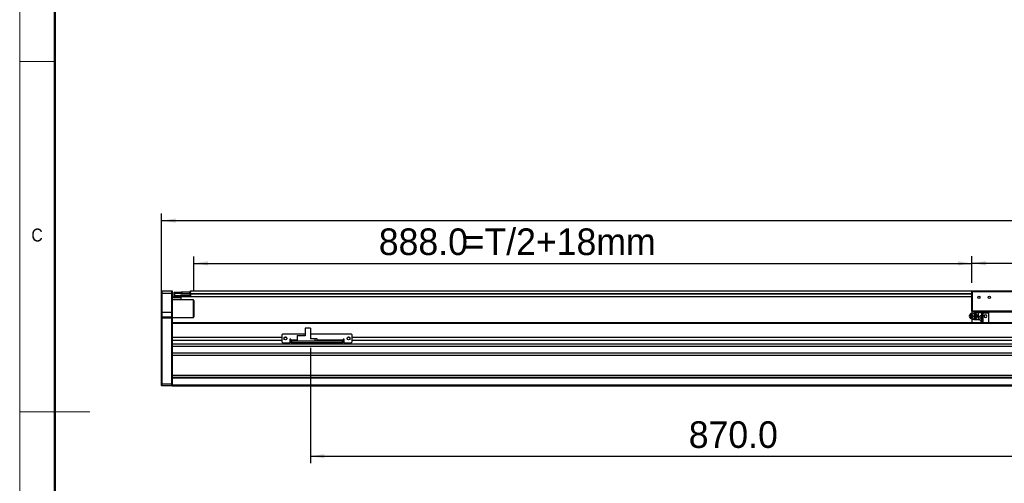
# Model space of a CAD drawing. Header units: millimetres. Extents: x 40 to 3320, y 40 to 2336.
# Tile 2 of 9: x 40 to 1164, y 1106 to 1636. Entities that reach past the tile are written whole.
import ezdxf

# ---------------------------------------------------------------- set-up
doc = ezdxf.new("R2010")
doc.units = ezdxf.units.MM
doc.header["$LTSCALE"] = 8
doc.layers.add('DIMNS', color=7, linetype='Continuous')
doc.styles.add('SLDTEXTSTYLE0', font='Gothic.ttf', dxfattribs={"width": 0.913})
doc.styles.add('SLDTEXTSTYLE7', font='txt')
doc.dimstyles.new('SLDDIMSTYLE3', dxfattribs={"dimtxt": 30.4, "dimasz": 16, "dimexe": 0, "dimexo": 0.0625, "dimgap": 7.6, "dimtad": 2, "dimdec": 1, "dimrnd": 1e-09, "dimzin": 4, "dimdsep": 46, "dimtxsty": 'SLDTEXTSTYLE7', "dimsah": 1, "dimcen": 0.09, "dimadec": 0, "dimazin": 1, "dimtfac": 1, "dimtdec": 1, "dimtofl": 0, "dimtmove": 0, "dimatfit": 3, "dimfxl": 0, "dimfrac": 2, "dimtolj": 1, "dimtzin": 12, "dimarcsym": 0})

# ---------------------------------------------------------------- blocks, each defined once
blk = doc.blocks.new('_D_13')
at = {"layer": 'DIMNS'}
for p, q in [((201.9, 1304.8), (201.9, 1414.2)), ((201.9, 1406.2), (2301.9, 1406.2)), ((2301.9, 1304.8), (2301.9, 1414.2))]:
    blk.add_line(p, q, dxfattribs=at)
for points in [[(201.9, 1406.2), (217.9, 1403.8), (217.9, 1408.6)], [(2301.9, 1406.2), (2285.9, 1408.6), (2285.9, 1403.8)]]:
    blk.add_solid(points, dxfattribs=at)
at = {"layer": 'DIMNS', "insert": (1190.4, 1446), "char_height": 30.4, "attachment_point": 1, "style": 'SLDTEXTSTYLE7'}
blk.add_mtext('2100.0', dxfattribs=at)
blk = doc.blocks.new('_D_14')
at = {"layer": 'DIMNS'}
for p, q in [((238.9, 1325.3), (238.9, 1365.4)), ((1126.9, 1335), (1126.9, 1365.4)), ((238.9, 1357.4), (1126.9, 1357.4))]:
    blk.add_line(p, q, dxfattribs=at)
for points in [[(238.9, 1357.4), (254.9, 1355), (254.9, 1359.8)], [(1126.9, 1357.4), (1110.9, 1359.8), (1110.9, 1355)]]:
    blk.add_solid(points, dxfattribs=at)
at = {"layer": 'DIMNS', "char_height": 30.4, "attachment_point": 1, "style": 'SLDTEXTSTYLE7'}
for s, insert in [('888.0', (449.9, 1397.3)), ('=T/2+18mm', (546.8, 1397.3))]:
    blk.add_mtext(s, dxfattribs=dict(at, insert=insert))
blk = doc.blocks.new('_D_15')
at = {"layer": 'DIMNS'}
for p, q in [((1126.9, 1335), (1126.9, 1365.5)), ((1376.9, 1335), (1376.9, 1365.5)), ((1126.9, 1357.5), (1376.9, 1357.5))]:
    blk.add_line(p, q, dxfattribs=at)
for points in [[(1126.9, 1357.5), (1142.9, 1355.1), (1142.9, 1359.9)], [(1376.9, 1357.5), (1360.9, 1359.9), (1360.9, 1355.1)]]:
    blk.add_solid(points, dxfattribs=at)
at = {"layer": 'DIMNS', "insert": (1201.4, 1397.3), "char_height": 30.4, "attachment_point": 1, "style": 'SLDTEXTSTYLE7'}
blk.add_mtext('250.0', dxfattribs=at)
blk = doc.blocks.new('_D_17')
at = {"layer": 'DIMNS'}
for p, q in [((371.9, 1261), (371.9, 1129.2)), ((1241.9, 1268), (1241.9, 1129.2)), ((371.9, 1137.2), (1241.9, 1137.2))]:
    blk.add_line(p, q, dxfattribs=at)
for points in [[(371.9, 1137.2), (387.9, 1134.8), (387.9, 1139.6)], [(1241.9, 1137.2), (1225.9, 1139.6), (1225.9, 1134.8)]]:
    blk.add_solid(points, dxfattribs=at)
at = {"layer": 'DIMNS', "insert": (803.7, 1177), "char_height": 30.4, "attachment_point": 1, "style": 'SLDTEXTSTYLE7'}
blk.add_mtext('870.0', dxfattribs=at)

msp = doc.modelspace()

# ---------------------------------------------------------------- linework, layer by layer
at = {"color": 7, "linetype": 'Continuous', "lineweight": 18}
for p, q in [((40, 2336), (40, 40)), ((80, 2296), (80, 80)), ((40, 1588), (80, 1588)), ((40, 1188), (120, 1188))]:
    msp.add_line(p, q, dxfattribs=at)
at = {"color": 7, "linetype": 'Continuous', "lineweight": 50}
msp.add_line((80, 2296), (80, 80), dxfattribs=at)
at = {"color": 7, "linetype": 'Continuous', "lineweight": 25}
for p, q in [((202.1893769, 1326.1522943), (201.8894463, 1325.8522967)), ((201.8894463, 1323.1522957), (201.8894463, 1325.8522967)), ((202.1893769, 1323.1522957), (201.8894463, 1323.1522957)), ((201.8894463, 1301.1522958), (201.8894463, 1323.1522957)), ((202.1893769, 1326.1522943), (202.1893769, 1323.1522957)), ((202.1893769, 1326.1522943), (213.5893613, 1326.1522943)), ((213.5893613, 1323.1522957), (202.1893769, 1323.1522957)), ((202.1893769, 1323.1522957), (202.1893769, 1301.1522958)), ((213.5893613, 1323.1522957), (213.5893613, 1326.1522943)), ((213.5893613, 1326.1522943), (213.889411, 1325.8522967)), ((213.5893613, 1323.1522957), (213.889411, 1323.1522957)), ((213.5893613, 1301.1522958), (213.5893613, 1323.1522957)), ((213.889411, 1325.8522967), (213.889411, 1323.1522957)), ((213.889411, 1323.1522957), (213.889411, 1301.1522958)), ((213.889411, 1319.152295), (216.6893988, 1319.152295)), ((223.8894015, 1318.1523005), (213.889411, 1318.1523005)), ((238.3894234, 1315.6522954), (213.889411, 1315.6522954)), ((216.389349, 1324.3523011), (216.6893988, 1324.6522987)), ((216.389349, 1323.1522957), (216.389349, 1324.3523011)), ((216.389349, 1320.6522981), (216.389349, 1323.1522957)), ((216.389349, 1323.1522957), (216.6893988, 1323.1522957)), ((216.389349, 1319.4523001), (216.389349, 1320.6522981)), ((216.6893988, 1320.6522981), (216.389349, 1320.6522981)), ((216.6893988, 1319.152295), (216.389349, 1319.4523001)), ((216.6893988, 1324.6522987), (216.6893988, 1323.1522957)), ((216.6893988, 1324.6522987), (223.8894015, 1324.6522987)), ((216.6893988, 1323.1522957), (216.6893988, 1320.6522981)), ((223.8894015, 1323.1522957), (216.6893988, 1323.1522957)), ((216.6893988, 1320.6522981), (234.5893889, 1320.6522981)), ((216.6893988, 1320.6522981), (216.6893988, 1319.152295)), ((234.5893889, 1319.152295), (216.6893988, 1319.152295)), ((223.8894015, 1324.6522987), (223.8894015, 1323.1522957)), ((223.8894015, 1322.352297), (223.8894015, 1323.1522957)), ((223.8894015, 1322.6522947), (234.5893889, 1322.6522947)), ((234.5893889, 1322.352297), (223.8894015, 1322.352297)), ((223.8894015, 1319.152295), (223.8894015, 1318.1523005)), ((223.8894015, 1318.1523005), (223.8894015, 1315.6522954)), ((224.3893653, 1322.8522981), (224.3893653, 1324.8522947)), ((224.3893653, 1324.8522947), (224.8894482, 1324.8522947)), ((224.8894482, 1322.8522981), (224.3893653, 1322.8522981)), ((224.3893653, 1322.8522981), (224.3893653, 1322.6522947)), ((224.8894482, 1324.8522947), (224.8894482, 1322.8522981)), ((224.8894482, 1324.8522947), (234.3893557, 1324.8522947)), ((224.8894482, 1322.8522981), (234.3893557, 1322.8522981)), ((234.3893557, 1322.8522981), (234.3893557, 1324.8522947)), ((234.3893557, 1324.8522947), (234.8894387, 1324.8522947)), ((234.8894387, 1322.8522981), (234.3893557, 1322.8522981)), ((234.5893889, 1322.6522947), (234.5893889, 1322.352297)), ((234.5893889, 1322.6522947), (234.8894387, 1322.352297)), ((234.8894387, 1322.6522947), (234.5893889, 1322.6522947)), ((234.5893889, 1320.6522981), (234.5893889, 1322.352297)), ((234.5893889, 1322.352297), (234.8894387, 1322.352297)), ((234.5893889, 1319.152295), (234.5893889, 1320.6522981)), ((234.5893889, 1320.6522981), (234.8894387, 1320.6522981)), ((234.5893889, 1319.152295), (234.8894387, 1319.4523001)), ((234.8894387, 1326.0022992), (2268.8893586, 1326.0022992)), ((234.8894387, 1324.8522947), (234.8894387, 1326.0022992)), ((234.8894387, 1324.8522947), (234.8894387, 1324.6606136)), ((234.8894387, 1323.0023006), (234.8894387, 1324.6606136)), ((234.8894387, 1322.5022996), (234.8894387, 1323.0023006)), ((234.8894387, 1322.352297), (234.8894387, 1322.5022996)), ((234.8894387, 1322.352297), (234.8894387, 1320.6522981)), ((234.8894387, 1320.6522981), (234.8894387, 1319.4523001)), ((234.8894387, 1319.502301), (1126.8893986, 1319.502301)), ((238.8893872, 1315.1522944), (238.3894234, 1315.6522954)), ((238.3894234, 1295.6522996), (238.3894234, 1315.6522954)), ((238.8893872, 1315.1522944), (238.8893872, 1296.1523006)), ((1127.1893963, 1325.1522997), (1126.8893986, 1324.8522947)), ((1126.8893986, 1302.9522965), (1126.8893986, 1324.8522947)), ((1127.1893963, 1324.8522947), (1126.8893986, 1324.8522947)), ((1127.1893963, 1325.1522997), (1376.589401, 1325.1522997)), ((1127.1893963, 1325.1522997), (1127.1893963, 1324.8522947)), ((1376.589401, 1324.8522947), (1127.1893963, 1324.8522947)), ((1127.1893963, 1324.8522947), (1127.1893963, 1302.9522965)), ((202.1893769, 1301.1522958), (201.8894463, 1301.1522958)), ((201.8894463, 1295.8522955), (201.8894463, 1301.1522958)), ((202.1893769, 1296.1523006), (201.8894463, 1295.8522955)), ((201.8894463, 1294.6522975), (201.8894463, 1295.8522955)), ((201.8894463, 1219.7765621), (201.8894463, 1294.6522975)), ((202.1893769, 1294.6522975), (201.8894463, 1294.6522975)), ((202.1893769, 1301.1522958), (202.1893769, 1296.1523006)), ((213.5893613, 1301.1522958), (202.1893769, 1301.1522958)), ((202.1893769, 1296.1523006), (202.1893769, 1294.6522975)), ((202.1893769, 1296.1523006), (213.5893613, 1296.1523006)), ((213.5893613, 1294.6522975), (202.1893769, 1294.6522975)), ((202.1893769, 1294.6522975), (202.1893769, 1219.652298)), ((213.5893613, 1296.1523006), (213.5893613, 1301.1522958)), ((213.889411, 1301.1522958), (213.5893613, 1301.1522958)), ((213.5893613, 1294.6522975), (213.5893613, 1296.1523006)), ((213.889411, 1295.8522955), (213.5893613, 1296.1523006)), ((213.889411, 1294.6522975), (213.5893613, 1294.6522975)), ((213.5893613, 1219.652298), (213.5893613, 1294.6522975)), ((213.889411, 1301.1522958), (213.889411, 1295.8522955)), ((213.889411, 1295.8522955), (213.889411, 1294.6522975)), ((213.889411, 1295.6522996), (238.3894234, 1295.6522996)), ((213.889411, 1294.6522975), (213.889411, 1289.3664459)), ((238.3894234, 1295.6522996), (238.8893872, 1296.1523006)), ((1125.0774323, 1299.439981), (1124.4945436, 1298.782512)), ((1124.4945436, 1295.5220858), (1125.0774323, 1294.8646093)), ((1126.4234542, 1293.9950669), (1126.8728435, 1293.9192722)), ((1127.1893963, 1302.9522965), (1126.8893986, 1302.9522965)), ((1126.8893986, 1302.9522965), (1127.1893963, 1302.6522988)), ((1126.8893986, 1302.9522965), (1126.8893986, 1300.6522948)), ((1126.8893986, 1293.6522955), (1126.8893986, 1289.6523023)), ((1128.8267731, 1300.6522948), (1127.023375, 1300.6522948)), ((1128.8267731, 1293.6522955), (1127.023375, 1293.6522955)), ((1127.1893963, 1302.9522965), (1241.8893989, 1302.9522965)), ((1127.1893963, 1302.9522965), (1127.1893963, 1302.6522988)), ((1241.8893989, 1302.6522988), (1127.1893963, 1302.6522988)), ((1128.2157733, 1297.1522952), (1130.2994623, 1297.1522952)), ((1130.7435542, 1300.6522948), (1128.8267731, 1300.6522948)), ((1130.7435542, 1293.6522955), (1128.8267731, 1293.6522955)), ((1130.7435542, 1300.6522948), (1131.4507111, 1300.6522948)), ((1130.7435542, 1300.6522948), (1131.6169112, 1298.902295)), ((1131.6169112, 1295.4022953), (1130.7435542, 1293.6522955)), ((1130.7435542, 1293.6522955), (1131.4507111, 1293.6522955)), ((1130.7893976, 1301.1522958), (1134.2143923, 1301.1522958)), ((1130.7893976, 1293.1522945), (1134.2143923, 1293.1522945)), ((1132.4374437, 1298.902295), (1131.4507111, 1300.6522948)), ((1131.4507111, 1293.6522955), (1132.4374437, 1295.4022953)), ((1131.6169112, 1298.902295), (1132.6036363, 1297.1522952)), ((1132.6036363, 1297.1522952), (1131.6169112, 1295.4022953)), ((1133.3108007, 1297.1522952), (1132.4374437, 1298.902295)), ((1132.4374437, 1295.4022953), (1133.3108007, 1297.1522952)), ((1132.6036363, 1297.1522952), (1133.3108007, 1297.1522952)), ((1134.3893989, 1299.1522992), (1134.5552042, 1301.1522958)), ((1134.3893989, 1299.1522992), (1134.3893989, 1301.1522958)), ((1134.5552042, 1297.1522952), (1134.3893989, 1299.1522992)), ((1134.3893989, 1295.1522985), (1134.3893989, 1299.1522992)), ((1134.3893989, 1295.1522985), (1134.5552042, 1297.1522952)), ((1134.5552042, 1293.1522945), (1134.3893989, 1295.1522985)), ((1134.3893989, 1293.1522945), (1134.3893989, 1295.1522985)), ((1134.5552042, 1301.1522958), (1137.8893986, 1301.1522958)), ((1134.5552042, 1297.1522952), (1136.2769514, 1297.1522952)), ((1134.5552042, 1293.1522945), (1135.8953326, 1293.1522945)), ((1135.889402, 1296.002298), (1135.889402, 1294.6522975)), ((1135.889402, 1294.6522975), (1135.889402, 1293.302297)), ((1137.8893986, 1297.9023004), (1137.7893969, 1297.9023004)), ((1137.8893986, 1294.6522975), (1137.7893969, 1294.6522975)), ((1139.3894016, 1301.7522985), (1137.8893986, 1301.7522985)), ((1137.8893986, 1301.7522985), (1137.8893986, 1300.812296)), ((1139.3894016, 1300.812296), (1137.8893986, 1300.812296)), ((1137.8893986, 1300.812296), (1137.8893986, 1289.6523023)), ((1139.3894016, 1301.8523002), (1139.3894016, 1300.902299)), ((1139.3894016, 1301.8523002), (1145.8893999, 1301.8523002)), ((1139.3894016, 1300.902299), (1139.3894016, 1289.6523023)), ((1139.3894016, 1300.902299), (1145.8893999, 1300.902299)), ((1145.8893999, 1302.6522988), (1145.8893999, 1301.6522968)), ((1193.8894003, 1301.6522968), (1145.8893999, 1301.6522968)), ((1145.8893999, 1301.6522968), (1145.8893999, 1289.6523023)), ((1126.8893986, 1289.653554), (213.889411, 1289.653554)), ((1241.8893989, 1289.6523023), (213.889411, 1289.6523023)), ((213.889411, 1289.3664459), (213.889411, 1288.6523003)), ((213.889411, 1288.6523003), (213.889411, 1272.6491908)), ((365.8894211, 1283.5523034), (365.8894211, 1274.6523017)), ((371.8894034, 1283.5523034), (365.8894211, 1283.5523034)), ((371.8894034, 1283.5523034), (371.8894034, 1271.1523021)), ((1137.7893969, 1291.4022947), (1137.8893986, 1291.4022947)), ((213.889411, 1272.6491908), (213.889411, 1269.2491928)), ((339.3893748, 1272.6491908), (213.889411, 1272.6491908)), ((340.3894215, 1276.652302), (339.3893748, 1275.6523037)), ((339.3893748, 1275.6523037), (339.3893748, 1267.6523024)), ((365.8894211, 1276.652302), (340.3894215, 1276.652302)), ((344.766429, 1272.6491908), (342.0123964, 1272.6491908)), ((349.3894249, 1270.6523048), (348.3893781, 1270.6523048)), ((348.3893781, 1270.6523048), (348.3893781, 1266.6523041)), ((349.3894249, 1269.6523028), (349.3894249, 1270.6523048)), ((356.6893845, 1275.1523027), (364.4894272, 1275.1523027)), ((356.6893845, 1275.1523027), (356.6893845, 1274.6523017)), ((356.6893845, 1274.6523017), (356.6893845, 1268.6523044)), ((365.8894211, 1274.6523017), (356.6893845, 1274.6523017)), ((364.9893909, 1274.6523017), (364.4894272, 1275.1523027)), ((418.389371, 1276.652302), (371.8894034, 1276.652302)), ((377.389422, 1271.1523021), (371.8894034, 1271.1523021)), ((377.389422, 1268.6523044), (377.389422, 1271.1523021)), ((379.3893963, 1271.1523021), (377.389422, 1271.1523021)), ((379.3893963, 1268.6523044), (379.3893963, 1271.1523021)), ((410.3894144, 1270.6523048), (409.3894273, 1270.6523048)), ((409.3894273, 1270.6523048), (409.3894273, 1269.6523028)), ((410.3894144, 1266.6523041), (410.3894144, 1270.6523048)), ((416.7664557, 1272.6491908), (414.0123635, 1272.6491908)), ((419.3894177, 1275.6523037), (418.389371, 1276.652302)), ((419.3894177, 1267.6523024), (419.3894177, 1275.6523037)), ((2084.3893796, 1272.6491908), (419.3894177, 1272.6491908)), ((339.3893748, 1269.2491928), (213.889411, 1269.2491928)), ((213.889411, 1269.2491928), (213.889411, 1264.9884516)), ((2289.8893862, 1264.9884516), (213.889411, 1264.9884516)), ((213.889411, 1264.9884516), (213.889411, 1263.6807816)), ((213.889411, 1263.6807816), (213.889411, 1226.4522979)), ((2289.8893862, 1262.3903746), (213.889411, 1262.3903746)), ((339.3893748, 1267.6523024), (340.3894215, 1266.6523041)), ((340.3894215, 1266.6523041), (348.3893781, 1266.6523041)), ((349.3894249, 1269.2491928), (348.3893781, 1269.2491928)), ((349.3894249, 1269.6523028), (349.3894249, 1268.6523044)), ((349.3894249, 1266.6523041), (349.3894249, 1268.6523044)), ((349.3894249, 1268.6523044), (350.389412, 1268.6523044)), ((350.389412, 1266.6523041), (349.3894249, 1266.6523041)), ((350.389412, 1268.6523044), (350.389412, 1266.6523041)), ((408.3893805, 1268.6523044), (350.389412, 1268.6523044)), ((408.3893805, 1266.6523041), (350.389412, 1266.6523041)), ((408.3893805, 1266.6523041), (408.3893805, 1268.6523044)), ((408.3893805, 1268.6523044), (409.3894273, 1268.6523044)), ((409.3894273, 1266.6523041), (408.3893805, 1266.6523041)), ((409.3894273, 1268.6523044), (409.3894273, 1269.6523028)), ((410.3894144, 1269.2491928), (409.3894273, 1269.2491928)), ((409.3894273, 1268.6523044), (409.3894273, 1266.6523041)), ((410.3894144, 1266.6523041), (418.389371, 1266.6523041)), ((418.389371, 1266.6523041), (419.3894177, 1267.6523024)), ((2084.3893796, 1269.2491928), (419.3894177, 1269.2491928)), ((2289.8893862, 1254.8848199), (213.889411, 1254.8848199)), ((2289.8893862, 1252.2867465), (213.889411, 1252.2867465)), ((2289.8893862, 1229.152298), (213.889411, 1229.152298)), ((2289.8893862, 1227.1522976), (213.889411, 1227.1522976)), ((213.889411, 1226.4522979), (213.889411, 1226.1522984)), ((2289.8893862, 1226.1522984), (213.889411, 1226.1522984)), ((213.889411, 1226.1522984), (213.889411, 1218.152298)), ((201.8894463, 1217.952298), (201.8894463, 1219.7765621)), ((201.8894463, 1219.7765621), (202.1893769, 1219.652298)), ((201.8894463, 1217.952298), (202.1893769, 1217.652298)), ((202.1893769, 1219.652298), (202.1893769, 1217.652298)), ((202.1893769, 1219.652298), (213.5893613, 1219.652298)), ((213.5893613, 1217.652298), (202.1893769, 1217.652298)), ((213.889411, 1219.7765621), (213.5893613, 1219.652298)), ((213.5893613, 1217.652298), (213.5893613, 1219.652298)), ((213.889411, 1217.952298), (213.5893613, 1217.652298)), ((2289.8893862, 1218.152298), (213.889411, 1218.152298)), ((213.889411, 1218.152298), (213.889411, 1217.1522979)), ((2289.8893862, 1217.1522979), (213.889411, 1217.1522979))]:
    msp.add_line(p, q, dxfattribs=at)
at = {"color": 8, "linetype": 'Continuous', "lineweight": 25}
for p, q in [((234.8894387, 1323.0023006), (1126.8893986, 1323.0023006)), ((234.8894387, 1322.5022996), (1126.8893986, 1322.5022996)), ((1137.7893969, 1297.9023004), (1137.7893969, 1294.6522975)), ((1137.7893969, 1294.6522975), (1137.7893969, 1291.4022947)), ((1241.8893989, 1288.6523003), (213.889411, 1288.6523003)), ((356.6893845, 1269.6523028), (349.3894249, 1269.6523028)), ((409.3894273, 1269.6523028), (379.3893963, 1269.6523028))]:
    msp.add_line(p, q, dxfattribs=at)
at = {"color": 7, "linetype": 'Continuous', "lineweight": 25, "flags": 128}
for points in [[(1128.7767723, 1293.6955163), (1129.5551344, 1293.3474848), (1130.7913646, 1293.1523019)], [(1130.7881236, 1301.1522958), (1129.5520499, 1300.9561071), (1128.9120227, 1300.6843621)]]:
    msp.add_lwpolyline(points, dxfattribs=at)
at = {"color": 7, "linetype": 'Continuous', "lineweight": 25}
for centre, radius in [((1134.8893986, 1318.652298), 1.25), ((1146.8893986, 1318.652298), 1.25), ((343.3893986, 1271.652303), 1.7), ((415.3893986, 1271.652303), 1.7)]:
    msp.add_circle(centre, radius, dxfattribs=at)
for centre, radius, start, end in [((1126.052583, 1297.2966555), 2.168002, 356.1820306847, 183.8179693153), ((1126.052583, 1297.0079417), 2.1680015, 176.1822121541, 3.8177878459), ((1127.2787943, 1297.3610357), 3.0278719, 356.04691166, 136.6382099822), ((1127.2988367, 1296.8978044), 3.0113983, 222.467078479, 4.8477998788), ((1126.0525867, 1297.2032302), 0.7649426, 356.1820338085, 183.8179661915), ((1126.0525867, 1297.1013624), 0.7649425, 176.182205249, 3.817794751), ((1128.8295115, 1296.6482295), 2.9959352, 248.3850029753, 269.9476296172), ((1128.8293076, 1297.6578875), 2.9944084, 90.0484947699, 110.9250601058), ((1128.7720144, 1297.4657404), 3.1870248, 26.7918756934, 89.0155082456), ((1128.7719949, 1296.8388809), 3.1870562, 270.984831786, 333.2077842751), ((1128.314478, 1297.1595245), 3.7340748, 359.8890718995, 27.8216474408), ((1128.3144063, 1297.1450834), 3.7341464, 332.1786257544, 0.1106549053), ((1137.7893986, 1296.002298), 1.9, 90, 180), ((1137.7893986, 1293.302298), 1.9, 180, 270), ((1142.2893986, 1297.152298), 1.65, 0, 180), ((1142.2893986, 1297.152298), 1.65, 180, 0)]:
    msp.add_arc(centre, radius, start, end, dxfattribs=at)
for points, knots in [([(1125.9549021, 1297.1522952), (1125.8235491, 1297.1522952), (1125.5608402, 1297.1522952), (1125.3798419, 1297.1522952), (1125.2893418, 1297.1522952)], [0, 0, 0, 0, 0.4999942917, 1, 1, 1, 1]), ([(1125.9549021, 1297.1522952), (1126.0949272, 1297.1522952), (1126.3749828, 1297.1522952), (1126.6688802, 1297.1522952), (1126.8158316, 1297.1522952)], [0, 0, 0, 0, 0.499990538, 1, 1, 1, 1]), ([(1130.6027978, 1297.1526826), (1130.5924161, 1297.4312843), (1130.5689509, 1298.0609964), (1130.1533912, 1298.9750937), (1129.4572911, 1299.7769964), (1128.5334537, 1300.3170964), (1127.5175188, 1300.5037321), (1126.7527881, 1300.4706624), (1126.4005613, 1300.2991073), (1126.3506472, 1300.2747962)], [0, 0, 0, 0, 0.1339564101, 0.302776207, 0.4733581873, 0.6432110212, 0.810065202, 0.9730842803, 1, 1, 1, 1]), ([(1127.2033661, 1293.8635269), (1127.25663, 1293.8534486), (1127.6394019, 1293.7810222), (1128.3683553, 1293.9562506), (1129.2620552, 1294.3842017), (1129.9853023, 1295.0855957), (1130.4479249, 1295.9626948), (1130.6569092, 1296.6903072), (1130.6103724, 1297.0879586), (1130.6027978, 1297.1526826)], [0, 0, 0, 0, 0.0305926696, 0.2198488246, 0.4055915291, 0.5898615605, 0.7751122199, 0.9633959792, 1, 1, 1, 1]), ([(1130.6114628, 1297.1522952), (1130.6193618, 1297.1522952), (1130.6351596, 1297.1522952), (1130.4113613, 1297.1522952), (1130.2994623, 1297.1522952)], [0, 0, 0, 0, 0.5000004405, 1, 1, 1, 1]), ([(1132.0485457, 1297.1522952), (1131.7222066, 1297.1522952), (1131.069528, 1297.1522952), (1130.7641513, 1297.1522952), (1130.6114628, 1297.1522952)], [0, 0, 0, 0, 0.4999998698, 1, 1, 1, 1]), ([(1137.7893969, 1294.6522975), (1137.5503849, 1294.6522975), (1137.1827083, 1294.6522975), (1136.7403533, 1294.6522975), (1136.4359628, 1294.6522975), (1136.1907483, 1294.6522975), (1135.9538156, 1294.6522975), (1135.9147784, 1294.6522975), (1135.889402, 1294.6522975)], [0, 0, 0, 0, 0.2394563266, 0.3683600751, 0.5000004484, 0.6316392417, 0.7605441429, 1, 1, 1, 1])]:
    msp.add_open_spline(points, degree=3, knots=knots, dxfattribs=at)
at = {"color": 8, "linetype": 'Continuous', "lineweight": 25}
for points, knots in [([(1130.7893976, 1300.6522948), (1130.7893976, 1300.6818842), (1130.7893976, 1300.8806933), (1130.7893976, 1301.0823098), (1130.7893976, 1301.1289672), (1130.7893976, 1301.1522958)], [0, 0, 0, 0, 0.0803997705, 0.5402003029, 1, 1, 1, 1]), ([(1130.7893976, 1293.1522945), (1130.7893976, 1293.1756272), (1130.7893976, 1293.2222925), (1130.7893976, 1293.4238971), (1130.7893976, 1293.622706), (1130.7893976, 1293.6522955)], [0, 0, 0, 0, 0.4598005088, 0.9196001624, 1, 1, 1, 1])]:
    msp.add_open_spline(points, degree=3, knots=knots, dxfattribs=at)

# ---------------------------------------------------------------- texts
at = {"color": 7, "linetype": 'Continuous', "lineweight": 0, "insert": (53.3333333, 1397.1704528), "char_height": 14.8166667, "attachment_point": 1, "style": 'SLDTEXTSTYLE0'}
msp.add_mtext('C', dxfattribs=at)

# ---------------------------------------------------------------- dimensions: what is measured, and where the dimension line sits
at = {"layer": 'DIMNS'}
for base, p1, p2, picture, middle in [((2301.8893986, 1406.152298), (201.8893986, 1294.652298), (2301.8893986, 1294.652298), '_D_13', (1249.7994834, 1406.152298)), ((1376.8893986, 1357.4568827), (1126.8893986, 1324.852298), (1376.8893986, 1324.852298), '_D_15', (1249.7994834, 1357.4568827)), ((1241.8893986, 1137.152298), (371.8893986, 1271.152303), (1241.8893986, 1278.152303), '_D_17', (852.1599436, 1137.152298))]:
    dim = msp.add_linear_dim(base=base, p1=p1, p2=p2, angle=0, dimstyle='SLDDIMSTYLE3', dxfattribs=at)
    dim.commit()
    dim.dimension.update_dxf_attribs({"geometry": picture, "text_midpoint": middle, "dimtype": 160})
dim = msp.add_linear_dim(base=(1126.8893986, 1357.4116499), p1=(238.8893986, 1315.152298), p2=(1126.8893986, 1324.852298), angle=0, text='<>=T/2+18mm', dimstyle='SLDDIMSTYLE3', dxfattribs=at)
dim.commit()
dim.dimension.update_dxf_attribs({"geometry": '_D_14', "text_midpoint": (612.8625017, 1357.4116499), "dimtype": 160})

doc.saveas('drawing.dxf')
